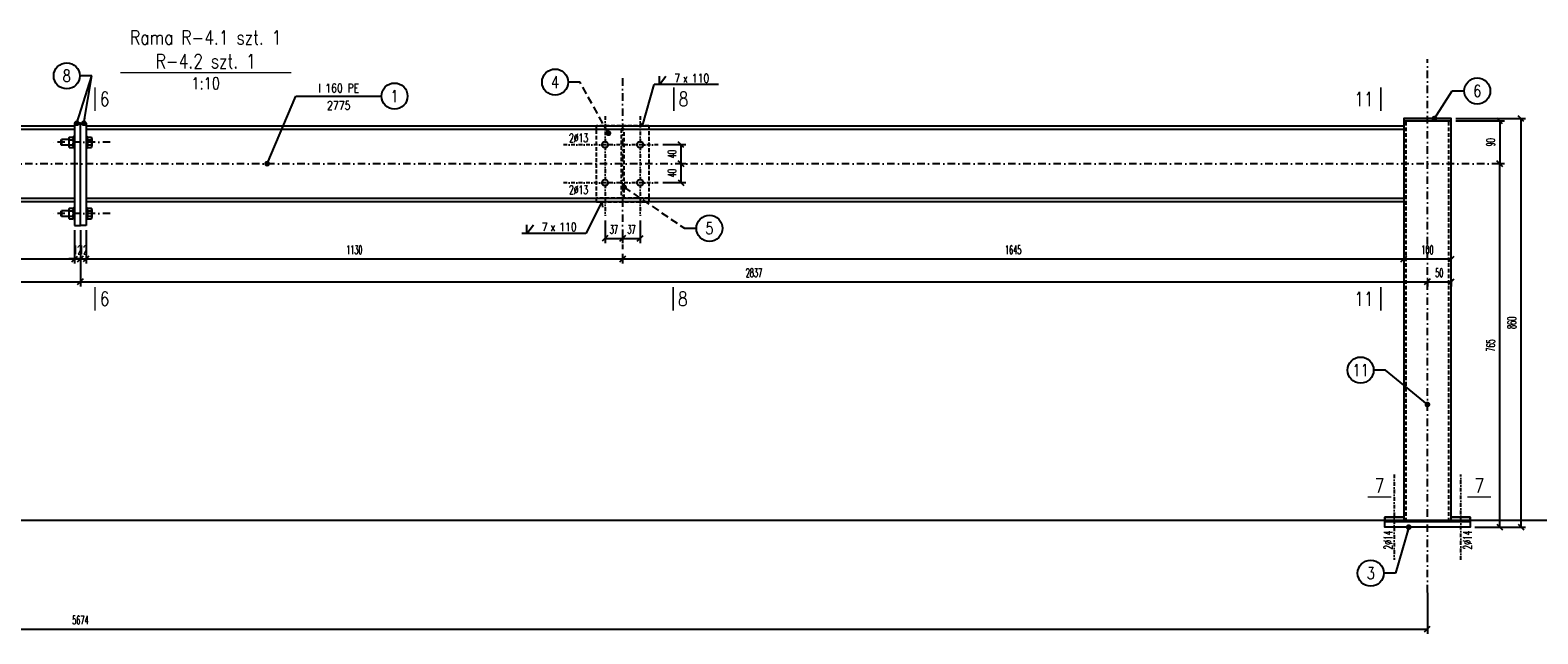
# Model space of a CAD drawing. Header units: millimetres. Extents: x -228255 to 14536, y -140109 to 119945.
# Tile 23 of 123: x -190839 to -187664, y 51293 to 52564. Entities that reach past the tile are written whole.
import ezdxf
from ezdxf.enums import TextEntityAlignment as Align

# ---------------------------------------------------------------- set-up
doc = ezdxf.new("R2010")
doc.units = ezdxf.units.MM
doc.header["$LTSCALE"] = 2.5
for name, pattern in [('DASHDOT', [25.4, 12.7, -6.35, 0, -6.35]), ('DASHDOT2', [12.7, 6.35, -3.175, 0, -3.175]), ('DASHED', [19.05, 12.7, -6.35]), ('DASHED2', [9.525, 6.35, -3.175])]:
    doc.linetypes.add(name, pattern=pattern)
for name, color, linetype in [('Gruba', 6, 'Continuous'), ('Laczniki', 30, 'Continuous'), ('Opisy_stal', 7, 'Continuous'), ('Osie', 134, 'DASHDOT'), ('Osie_laczniki', 157, 'DASHDOT2'), ('stal', 4, 'Continuous'), ('Stal_nw', 181, 'DASHED2'), ('Tekst', 31, 'Continuous'), ('Wymiary', 86, 'Continuous')]:
    doc.layers.add(name, color=color, linetype=linetype)
doc.styles.get("Standard").update_dxf_attribs({"font": 'romans.shx', "width": 0.65})
doc.styles.add('style1', font='romand.shx', dxfattribs={"width": 0.8})
doc.styles.add('style3', font='romans.shx', dxfattribs={"width": 0.5})
doc.dimstyles.new('Skala_10', dxfattribs={"dimtxt": 18, "dimasz": 12, "dimexe": 10, "dimexo": 10, "dimgap": 10, "dimtad": 1, "dimdec": 0, "dimdsep": 46, "dimtxsty": 'style3', "dimblk": 'OBLIQUE', "dimcen": 0, "dimdle": 1, "dimclrd": 256, "dimclre": 256, "dimclrt": 31, "dimadec": 1, "dimazin": 0, "dimtfac": 1, "dimtdec": 0, "dimtix": 1, "dimtmove": 2, "dimatfit": 0, "dimldrblk": 'DOT', "dimfxl": 1, "dimtolj": 1, "dimtzin": 0, "dimlwd": -1, "dimlwe": -1, "dimarcsym": 0})
doc.dimstyles.new('Skala_10$7', dxfattribs={"dimscale": 0, "dimtxt": 18, "dimasz": 12, "dimexe": 10, "dimexo": 15, "dimgap": 5, "dimtad": 1, "dimdec": 0, "dimrnd": 0.5, "dimzin": 9, "dimdsep": 46, "dimtxsty": 'Standard', "dimblk1": 'OBLIQUE', "dimblk2": 'OBLIQUE', "dimsah": 1, "dimcen": 10, "dimdle": 10, "dimclrt": 31, "dimadec": 0, "dimazin": 0, "dimtfac": 1, "dimtdec": 0, "dimtmove": 2, "dimatfit": 3, "dimldrblk": 'DOT', "dimfxl": 1, "dimtolj": 1, "dimtzin": 9, "dimarcsym": 0})

# ---------------------------------------------------------------- blocks, each defined once
blk = doc.blocks.new('nakretkaM12')
at = {"ltscale": 0.2}
for p, q in [((-10, 8.2), (-10, 5.5)), ((-10, 5.5), (-10, -5.5)), ((-9, 11), (-1, 11)), ((-9, 5.5), (-1, 5.5)), ((0, 8.2), (0, 5.5)), ((0, 5.5), (0, -5.5)), ((-10, -5.5), (-10, -8.2)), ((-9, -5.5), (-1, -5.5)), ((-9, -11), (-1, -11)), ((0, -5.5), (0, -8.2))]:
    blk.add_line(p, q, dxfattribs=at)
for centre, radius, start, end in [((-5.7, 8.2), 4.26, 139.932, 220.068), ((5.5, 0), 15.5, 159.3345, 200.6655), ((-4.3, 8.2), 4.26, 319.932, 40.068), ((-15.5, 0), 15.5, 339.3345, 20.6655), ((-5.7, -8.2), 4.26, 139.932, 220.068), ((-4.3, -8.2), 4.26, 319.932, 40.068)]:
    blk.add_arc(centre, radius, start, end, dxfattribs=at)
blk = doc.blocks.new('_Oblique')
at = {"color": 0, "linetype": 'ByBlock', "lineweight": -2}
blk.add_line((-0.5, -0.5), (0.5, 0.5), dxfattribs=at)
blk = doc.blocks.new('*D1325')
at = {"layer": 'Defpoints', "color": 0, "ltscale": 0.5, "transparency": 16777216}
for p in [(-193570.6, 51388.9), (-187896.6, 51388.9), (-187896.6, 51302.8)]:
    blk.add_point(p, dxfattribs=at)
at = {"layer": 'Wymiary', "ltscale": 0.5, "transparency": 16777216}
for p, q in [((-193570.6, 51378.9), (-193570.6, 51292.8)), ((-187896.6, 51378.9), (-187896.6, 51292.8)), ((-193571.6, 51302.8), (-187895.6, 51302.8))]:
    blk.add_line(p, q, dxfattribs=at)
at = {"layer": 'Wymiary', "ltscale": 0.5, "transparency": 16777216, "xscale": 12, "yscale": 12, "zscale": 12, "rotation": 180}
blk.add_blockref('_Oblique', (-193570.6, 51302.8), dxfattribs=at)
at = {"layer": 'Wymiary', "ltscale": 0.5, "transparency": 16777216, "xscale": 12, "yscale": 12, "zscale": 12}
blk.add_blockref('_Oblique', (-187896.6, 51302.8), dxfattribs=at)
at = {"layer": 'Wymiary', "color": 31, "ltscale": 0.5, "transparency": 16777216, "insert": (-190733.6, 51321.8), "char_height": 18, "attachment_point": 5, "style": 'style3'}
blk.add_mtext('\\A1;5674', dxfattribs=at)
blk = doc.blocks.new('_Dot')
at = {"color": 0, "linetype": 'ByBlock', "lineweight": -2}
blk.add_line((-0.5, 0), (-1, 0), dxfattribs=at)
at = {"color": 0, "linetype": 'ByBlock', "const_width": 0.5}
blk.add_lwpolyline([(-0.25, 0, 1), (0.25, 0, 1)], format="xyb", close=True, dxfattribs=at)
blk = doc.blocks.new('*D1326')
at = {"layer": 'Defpoints', "color": 0, "ltscale": 0.5, "transparency": 16777216}
for p in [(-187846.6, 52377.6), (-187806.6, 51517.4), (-187699.9, 51517.4)]:
    blk.add_point(p, dxfattribs=at)
at = {"layer": 'Wymiary', "ltscale": 0.5, "transparency": 16777216}
for p, q in [((-187836.6, 52377.6), (-187689.9, 52377.6)), ((-187699.9, 52378.6), (-187699.9, 51516.4)), ((-187796.6, 51517.4), (-187689.9, 51517.4))]:
    blk.add_line(p, q, dxfattribs=at)
at = {"layer": 'Wymiary', "ltscale": 0.5, "transparency": 16777216, "xscale": 12, "yscale": 12, "zscale": 12}
for p, rotation in [((-187699.9, 52377.6), 90), ((-187699.9, 51517.4), 270)]:
    blk.add_blockref('_Oblique', p, dxfattribs=dict(at, rotation=rotation))
at = {"layer": 'Wymiary', "color": 31, "ltscale": 0.5, "transparency": 16777216, "insert": (-187718.9, 51947.5), "char_height": 18, "attachment_point": 5, "rotation": 90, "style": 'style3'}
blk.add_mtext('\\A1;860', dxfattribs=at)
blk = doc.blocks.new('*D1328')
at = {"layer": 'Defpoints', "color": 0, "ltscale": 0.5, "transparency": 16777216}
for p in [(-190721.6, 52152.6), (-189591.6, 52102.6), (-189591.6, 52082.1)]:
    blk.add_point(p, dxfattribs=at)
at = {"layer": 'Wymiary', "ltscale": 0.5, "transparency": 16777216}
for p, q in [((-190721.6, 52142.6), (-190721.6, 52072.1)), ((-190722.6, 52082.1), (-189590.6, 52082.1)), ((-189591.6, 52092.6), (-189591.6, 52072.1))]:
    blk.add_line(p, q, dxfattribs=at)
at = {"layer": 'Wymiary', "ltscale": 0.5, "transparency": 16777216, "xscale": 12, "yscale": 12, "zscale": 12, "rotation": 180}
blk.add_blockref('_Oblique', (-190721.6, 52082.1), dxfattribs=at)
at = {"layer": 'Wymiary', "ltscale": 0.5, "transparency": 16777216, "xscale": 12, "yscale": 12, "zscale": 12}
blk.add_blockref('_Oblique', (-189591.6, 52082.1), dxfattribs=at)
at = {"layer": 'Wymiary', "color": 31, "ltscale": 0.5, "transparency": 16777216, "insert": (-190156.6, 52101.1), "char_height": 18, "attachment_point": 5, "style": 'style3'}
blk.add_mtext('\\A1;1130', dxfattribs=at)
blk = doc.blocks.new('*D1329')
at = {"layer": 'Defpoints', "color": 0, "ltscale": 0.5, "transparency": 16777216}
for p in [(-189591.6, 52102.6), (-187946.6, 52102.6), (-187946.6, 52082.1)]:
    blk.add_point(p, dxfattribs=at)
at = {"layer": 'Wymiary', "ltscale": 0.5, "transparency": 16777216}
for p, q in [((-189592.6, 52082.1), (-187945.6, 52082.1)), ((-189591.6, 52092.6), (-189591.6, 52072.1)), ((-187946.6, 52092.6), (-187946.6, 52072.1))]:
    blk.add_line(p, q, dxfattribs=at)
at = {"layer": 'Wymiary', "ltscale": 0.5, "transparency": 16777216, "xscale": 12, "yscale": 12, "zscale": 12, "rotation": 180}
blk.add_blockref('_Oblique', (-189591.6, 52082.1), dxfattribs=at)
at = {"layer": 'Wymiary', "ltscale": 0.5, "transparency": 16777216, "xscale": 12, "yscale": 12, "zscale": 12}
blk.add_blockref('_Oblique', (-187946.6, 52082.1), dxfattribs=at)
at = {"layer": 'Wymiary', "color": 31, "ltscale": 0.5, "transparency": 16777216, "insert": (-188769.1, 52101.1), "char_height": 18, "attachment_point": 5, "style": 'style3'}
blk.add_mtext('\\A1;1645', dxfattribs=at)
blk = doc.blocks.new('*D1331')
at = {"layer": 'Defpoints', "color": 0, "ltscale": 0.5, "transparency": 16777216}
for p in [(-187946.6, 52082.1), (-187846.6, 52082.1), (-187846.6, 52082.1)]:
    blk.add_point(p, dxfattribs=at)
at = {"layer": 'Wymiary', "ltscale": 0.5, "transparency": 16777216}
blk.add_line((-187947.6, 52082.1), (-187845.6, 52082.1), dxfattribs=at)
at = {"layer": 'Wymiary', "ltscale": 0.5, "transparency": 16777216, "xscale": 12, "yscale": 12, "zscale": 12, "rotation": 180}
blk.add_blockref('_Oblique', (-187946.6, 52082.1), dxfattribs=at)
at = {"layer": 'Wymiary', "ltscale": 0.5, "transparency": 16777216, "xscale": 12, "yscale": 12, "zscale": 12}
blk.add_blockref('_Oblique', (-187846.6, 52082.1), dxfattribs=at)
at = {"layer": 'Wymiary', "color": 31, "ltscale": 0.5, "transparency": 16777216, "insert": (-187896.6, 52101.1), "char_height": 18, "attachment_point": 5, "style": 'style3'}
blk.add_mtext('\\A1;100', dxfattribs=at)
blk = doc.blocks.new('*D1334')
at = {"layer": 'Defpoints', "color": 0, "ltscale": 0.5, "transparency": 16777216}
for p in [(-189628.6, 52172.6), (-189591.6, 52141.4), (-189591.6, 52125.2)]:
    blk.add_point(p, dxfattribs=at)
at = {"layer": 'Wymiary', "ltscale": 0.5, "transparency": 16777216}
for p, q in [((-189628.6, 52162.6), (-189628.6, 52115.2)), ((-189629.6, 52125.2), (-189590.6, 52125.2)), ((-189591.6, 52131.4), (-189591.6, 52115.2))]:
    blk.add_line(p, q, dxfattribs=at)
at = {"layer": 'Wymiary', "ltscale": 0.5, "transparency": 16777216, "xscale": 12, "yscale": 12, "zscale": 12, "rotation": 180}
blk.add_blockref('_Oblique', (-189628.6, 52125.2), dxfattribs=at)
at = {"layer": 'Wymiary', "ltscale": 0.5, "transparency": 16777216, "xscale": 12, "yscale": 12, "zscale": 12}
blk.add_blockref('_Oblique', (-189591.6, 52125.2), dxfattribs=at)
at = {"layer": 'Wymiary', "color": 31, "ltscale": 0.5, "transparency": 16777216, "insert": (-189610.1, 52144.2), "char_height": 18, "attachment_point": 5, "style": 'style3'}
blk.add_mtext('\\A1;37', dxfattribs=at)
blk = doc.blocks.new('*D1335')
at = {"layer": 'Defpoints', "color": 0, "ltscale": 0.5, "transparency": 16777216}
for p in [(-189554.6, 52172.6), (-189591.6, 52141.4), (-189554.6, 52125.2)]:
    blk.add_point(p, dxfattribs=at)
at = {"layer": 'Wymiary', "ltscale": 0.5, "transparency": 16777216}
for p, q in [((-189554.6, 52162.6), (-189554.6, 52115.2)), ((-189592.6, 52125.2), (-189553.6, 52125.2)), ((-189591.6, 52131.4), (-189591.6, 52115.2))]:
    blk.add_line(p, q, dxfattribs=at)
at = {"layer": 'Wymiary', "ltscale": 0.5, "transparency": 16777216, "xscale": 12, "yscale": 12, "zscale": 12, "rotation": 180}
blk.add_blockref('_Oblique', (-189591.6, 52125.2), dxfattribs=at)
at = {"layer": 'Wymiary', "ltscale": 0.5, "transparency": 16777216, "xscale": 12, "yscale": 12, "zscale": 12}
blk.add_blockref('_Oblique', (-189554.6, 52125.2), dxfattribs=at)
at = {"layer": 'Wymiary', "color": 31, "ltscale": 0.5, "transparency": 16777216, "insert": (-189573.1, 52144.2), "char_height": 18, "attachment_point": 5, "style": 'style3'}
blk.add_mtext('\\A1;37', dxfattribs=at)
blk = doc.blocks.new('*D1338')
at = {"layer": 'Defpoints', "color": 0, "ltscale": 0.5, "transparency": 16777216}
for p in [(-189475.3, 52282.6), (-189468.6, 52282.6), (-189516.6, 52242.6)]:
    blk.add_point(p, dxfattribs=at)
at = {"layer": 'Wymiary', "ltscale": 0.5, "transparency": 16777216}
for p, q in [((-189468.6, 52241.6), (-189468.6, 52283.6)), ((-189465.3, 52282.6), (-189458.6, 52282.6)), ((-189506.6, 52242.6), (-189458.6, 52242.6))]:
    blk.add_line(p, q, dxfattribs=at)
at = {"layer": 'Wymiary', "ltscale": 0.5, "transparency": 16777216, "xscale": 12, "yscale": 12, "zscale": 12}
for p, rotation in [((-189468.6, 52282.6), 90), ((-189468.6, 52242.6), 270)]:
    blk.add_blockref('_Oblique', p, dxfattribs=dict(at, rotation=rotation))
at = {"layer": 'Wymiary', "color": 31, "ltscale": 0.5, "transparency": 16777216, "insert": (-189487.6, 52262.6), "char_height": 18, "attachment_point": 5, "rotation": 90, "style": 'style3'}
blk.add_mtext('\\A1;40', dxfattribs=at)
blk = doc.blocks.new('*D1339')
at = {"layer": 'Defpoints', "color": 0, "ltscale": 0.5, "transparency": 16777216}
for p in [(-189516.6, 52322.6), (-189468.6, 52322.6), (-189475.3, 52282.6)]:
    blk.add_point(p, dxfattribs=at)
at = {"layer": 'Wymiary', "ltscale": 0.5, "transparency": 16777216}
for p, q in [((-189506.6, 52322.6), (-189458.6, 52322.6)), ((-189468.6, 52281.6), (-189468.6, 52323.6)), ((-189465.3, 52282.6), (-189458.6, 52282.6))]:
    blk.add_line(p, q, dxfattribs=at)
at = {"layer": 'Wymiary', "ltscale": 0.5, "transparency": 16777216, "xscale": 12, "yscale": 12, "zscale": 12}
for p, rotation in [((-189468.6, 52322.6), 90), ((-189468.6, 52282.6), 270)]:
    blk.add_blockref('_Oblique', p, dxfattribs=dict(at, rotation=rotation))
at = {"layer": 'Wymiary', "color": 31, "ltscale": 0.5, "transparency": 16777216, "insert": (-189487.6, 52302.6), "char_height": 18, "attachment_point": 5, "rotation": 90, "style": 'style3'}
blk.add_mtext('\\A1;40', dxfattribs=at)
blk = doc.blocks.new('pol_V_lewa')
at = {"color": 7}
for p, q in [((0, 0), (-135, 0)), ((-124, 0), (-110.5, 18)), ((-124, 0), (-124, 18))]:
    blk.add_line(p, q, dxfattribs=at)
at = {"color": 31, "width": 0.8}
blk.add_text('x', height=18, dxfattribs=at).set_placement((-74.9, 4.5))
blk.add_attdef('22', text='', height=18, dxfattribs=at).set_placement((-80.5, 4.5), align=Align.RIGHT)
blk.add_attdef('9999', (-56.2, 4.5), '', height=18, dxfattribs=at)
blk = doc.blocks.new('pol_V_prawa')
at = {"color": 7}
for p, q in [((135, 0), (0, 0)), ((11, 0), (24.5, 18)), ((11, 0), (11, 18))]:
    blk.add_line(p, q, dxfattribs=at)
at = {"color": 31, "width": 0.8}
blk.add_text('x', height=18, dxfattribs=at).set_placement((60.1, 4.5))
blk.add_attdef('22', text='', height=18, dxfattribs=at).set_placement((54.5, 4.5), align=Align.RIGHT)
blk.add_attdef('9999', (78.8, 4.5), '', height=18, dxfattribs=at)
blk = doc.blocks.new('Elem_prawy')
at = {"color": 7}
blk.add_line((0, 0), (25, 0), dxfattribs=at)
blk.add_circle((52.5, 0), 27.5, dxfattribs=at)
at = {"color": 31, "width": 0.8}
blk.add_attdef('22', text='', height=25, dxfattribs=at).set_placement((52.5, 0), align=Align.MIDDLE)
blk = doc.blocks.new('Op_el_prawy')
at = {"color": 7}
blk.add_line((0, 0), (180, 0), dxfattribs=at)
blk.add_circle((207.5, 0), 27.5, dxfattribs=at)
at = {"color": 31, "width": 0.8}
for tag, p in [('ZK_120X120X5', (90, 7.803)), ('1000', (90, -28.62))]:
    blk.add_attdef(tag, text='', height=18, dxfattribs=at).set_placement(p, align=Align.CENTER)
blk.add_attdef('22', text='', height=25, dxfattribs=at).set_placement((207.5, 0), align=Align.MIDDLE)
blk = doc.blocks.new('*D1391')
at = {"layer": 'Defpoints', "color": 0, "ltscale": 0.5, "transparency": 16777216}
for p in [(-190745.6, 52152.6), (-190733.6, 52152.6), (-190733.6, 52082.1)]:
    blk.add_point(p, dxfattribs=at)
at = {"layer": 'Wymiary', "ltscale": 0.5, "transparency": 16777216}
for p, q in [((-190745.6, 52142.6), (-190745.6, 52072.1)), ((-190733.6, 52142.6), (-190733.6, 52072.1)), ((-190745.6, 52082.1), (-190757.6, 52082.1)), ((-190745.6, 52082.1), (-190733.6, 52082.1)), ((-190733.6, 52082.1), (-190721.6, 52082.1))]:
    blk.add_line(p, q, dxfattribs=at)
at = {"layer": 'Wymiary', "ltscale": 0.5, "transparency": 16777216, "xscale": 12, "yscale": 12, "zscale": 12}
blk.add_blockref('_Oblique', (-190745.6, 52082.1), dxfattribs=at)
at = {"layer": 'Wymiary', "ltscale": 0.5, "transparency": 16777216, "xscale": 12, "yscale": 12, "zscale": 12, "rotation": 180}
blk.add_blockref('_Oblique', (-190733.6, 52082.1), dxfattribs=at)
at = {"layer": 'Wymiary', "color": 31, "ltscale": 0.5, "transparency": 16777216, "insert": (-190739.6, 52101.1), "char_height": 18, "attachment_point": 5, "style": 'style3'}
blk.add_mtext('\\A1;12', dxfattribs=at)
blk = doc.blocks.new('*D1392')
at = {"layer": 'Defpoints', "color": 0, "ltscale": 0.5, "transparency": 16777216}
for p in [(-190733.6, 52152.6), (-190721.6, 52152.6), (-190721.6, 52082.1)]:
    blk.add_point(p, dxfattribs=at)
at = {"layer": 'Wymiary', "ltscale": 0.5, "transparency": 16777216}
for p, q in [((-190733.6, 52142.6), (-190733.6, 52072.1)), ((-190721.6, 52142.6), (-190721.6, 52072.1)), ((-190733.6, 52082.1), (-190745.6, 52082.1)), ((-190733.6, 52082.1), (-190721.6, 52082.1)), ((-190721.6, 52082.1), (-190709.6, 52082.1))]:
    blk.add_line(p, q, dxfattribs=at)
at = {"layer": 'Wymiary', "ltscale": 0.5, "transparency": 16777216, "xscale": 12, "yscale": 12, "zscale": 12}
blk.add_blockref('_Oblique', (-190733.6, 52082.1), dxfattribs=at)
at = {"layer": 'Wymiary', "ltscale": 0.5, "transparency": 16777216, "xscale": 12, "yscale": 12, "zscale": 12, "rotation": 180}
blk.add_blockref('_Oblique', (-190721.6, 52082.1), dxfattribs=at)
at = {"layer": 'Wymiary', "color": 31, "ltscale": 0.5, "transparency": 16777216, "insert": (-190727.6, 52101.1), "char_height": 18, "attachment_point": 5, "style": 'style3'}
blk.add_mtext('\\A1;12', dxfattribs=at)
blk = doc.blocks.new('*D1394')
at = {"layer": 'Defpoints', "color": 0, "ltscale": 0.5, "transparency": 16777216}
for p in [(-190733.6, 52152.6), (-193570.6, 52054.2), (-190733.6, 52033.9)]:
    blk.add_point(p, dxfattribs=at)
at = {"layer": 'Wymiary', "ltscale": 0.5, "transparency": 16777216}
for p, q in [((-190733.6, 52142.6), (-190733.6, 52023.9)), ((-193570.6, 52044.2), (-193570.6, 52023.9)), ((-193571.6, 52033.9), (-190732.6, 52033.9))]:
    blk.add_line(p, q, dxfattribs=at)
at = {"layer": 'Wymiary', "ltscale": 0.5, "transparency": 16777216, "xscale": 12, "yscale": 12, "zscale": 12, "rotation": 180}
blk.add_blockref('_Oblique', (-193570.6, 52033.9), dxfattribs=at)
at = {"layer": 'Wymiary', "ltscale": 0.5, "transparency": 16777216, "xscale": 12, "yscale": 12, "zscale": 12}
blk.add_blockref('_Oblique', (-190733.6, 52033.9), dxfattribs=at)
at = {"layer": 'Wymiary', "color": 31, "ltscale": 0.5, "transparency": 16777216, "insert": (-192152.1, 52052.9), "char_height": 18, "attachment_point": 5, "style": 'style3'}
blk.add_mtext('\\A1;2837', dxfattribs=at)
blk = doc.blocks.new('*D1395')
at = {"layer": 'Defpoints', "color": 0, "ltscale": 0.5, "transparency": 16777216}
for p in [(-190733.6, 52152.6), (-187896.6, 52049.3), (-187896.6, 52033.9)]:
    blk.add_point(p, dxfattribs=at)
at = {"layer": 'Wymiary', "ltscale": 0.5, "transparency": 16777216}
for p, q in [((-190733.6, 52142.6), (-190733.6, 52023.9)), ((-190734.6, 52033.9), (-187895.6, 52033.9)), ((-187896.6, 52039.3), (-187896.6, 52023.9))]:
    blk.add_line(p, q, dxfattribs=at)
at = {"layer": 'Wymiary', "ltscale": 0.5, "transparency": 16777216, "xscale": 12, "yscale": 12, "zscale": 12, "rotation": 180}
blk.add_blockref('_Oblique', (-190733.6, 52033.9), dxfattribs=at)
at = {"layer": 'Wymiary', "ltscale": 0.5, "transparency": 16777216, "xscale": 12, "yscale": 12, "zscale": 12}
blk.add_blockref('_Oblique', (-187896.6, 52033.9), dxfattribs=at)
at = {"layer": 'Wymiary', "color": 31, "ltscale": 0.5, "transparency": 16777216, "insert": (-189315.1, 52052.9), "char_height": 18, "attachment_point": 5, "style": 'style3'}
blk.add_mtext('\\A1;2837', dxfattribs=at)
blk = doc.blocks.new('*D1396')
at = {"layer": 'Defpoints', "color": 0, "ltscale": 0.5, "transparency": 16777216}
for p in [(-187896.6, 52049.3), (-187846.6, 52049.3), (-187846.6, 52033.9)]:
    blk.add_point(p, dxfattribs=at)
at = {"layer": 'Wymiary', "ltscale": 0.5, "transparency": 16777216}
for p, q in [((-187897.6, 52033.9), (-187845.6, 52033.9)), ((-187896.6, 52039.3), (-187896.6, 52023.9)), ((-187846.6, 52039.3), (-187846.6, 52023.9))]:
    blk.add_line(p, q, dxfattribs=at)
at = {"layer": 'Wymiary', "ltscale": 0.5, "transparency": 16777216, "xscale": 12, "yscale": 12, "zscale": 12, "rotation": 180}
blk.add_blockref('_Oblique', (-187896.6, 52033.9), dxfattribs=at)
at = {"layer": 'Wymiary', "ltscale": 0.5, "transparency": 16777216, "xscale": 12, "yscale": 12, "zscale": 12}
blk.add_blockref('_Oblique', (-187846.6, 52033.9), dxfattribs=at)
at = {"layer": 'Wymiary', "color": 31, "ltscale": 0.5, "transparency": 16777216, "insert": (-187871.6, 52052.9), "char_height": 18, "attachment_point": 5, "style": 'style3'}
blk.add_mtext('\\A1;50', dxfattribs=at)
blk = doc.blocks.new('*D1397')
at = {"layer": 'Defpoints', "color": 0, "ltscale": 0.5, "transparency": 16777216}
for p in [(-190745.6, 52152.6), (-191105.6, 52113.4), (-190745.6, 52082.1)]:
    blk.add_point(p, dxfattribs=at)
at = {"layer": 'Wymiary', "ltscale": 0.5, "transparency": 16777216}
for p, q in [((-190745.6, 52142.6), (-190745.6, 52072.1)), ((-191106.6, 52082.1), (-190744.6, 52082.1)), ((-191105.6, 52103.4), (-191105.6, 52072.1))]:
    blk.add_line(p, q, dxfattribs=at)
at = {"layer": 'Wymiary', "ltscale": 0.5, "transparency": 16777216, "xscale": 12, "yscale": 12, "zscale": 12, "rotation": 180}
blk.add_blockref('_Oblique', (-191105.6, 52082.1), dxfattribs=at)
at = {"layer": 'Wymiary', "ltscale": 0.5, "transparency": 16777216, "xscale": 12, "yscale": 12, "zscale": 12}
blk.add_blockref('_Oblique', (-190745.6, 52082.1), dxfattribs=at)
at = {"layer": 'Wymiary', "color": 31, "ltscale": 0.5, "transparency": 16777216, "insert": (-190925.6, 52101.1), "char_height": 18, "attachment_point": 5, "style": 'style3'}
blk.add_mtext('\\A1;360', dxfattribs=at)
blk = doc.blocks.new('*D1402')
at = {"layer": 'Defpoints', "color": 0, "ltscale": 0.5, "transparency": 16777216}
for p in [(-187757.8, 52282.6), (-187744.5, 52282.6), (-187806.6, 51517.4)]:
    blk.add_point(p, dxfattribs=at)
at = {"layer": 'Wymiary', "ltscale": 0.5, "transparency": 16777216}
for p, q in [((-187747.8, 52282.6), (-187734.5, 52282.6)), ((-187744.5, 51516.4), (-187744.5, 52283.6)), ((-187796.6, 51517.4), (-187734.5, 51517.4))]:
    blk.add_line(p, q, dxfattribs=at)
at = {"layer": 'Wymiary', "ltscale": 0.5, "transparency": 16777216, "xscale": 12, "yscale": 12, "zscale": 12}
for p, rotation in [((-187744.5, 52282.6), 90), ((-187744.5, 51517.4), 270)]:
    blk.add_blockref('_Oblique', p, dxfattribs=dict(at, rotation=rotation))
at = {"layer": 'Wymiary', "color": 31, "ltscale": 0.5, "transparency": 16777216, "insert": (-187763.5, 51900), "char_height": 18, "attachment_point": 5, "rotation": 90, "style": 'style3'}
blk.add_mtext('\\A1;765', dxfattribs=at)
blk = doc.blocks.new('*D1404')
at = {"layer": 'Defpoints', "color": 0, "ltscale": 0.5, "transparency": 16777216}
for p in [(-187846.6, 52372.6), (-187767, 52282.6), (-187744.5, 52282.6)]:
    blk.add_point(p, dxfattribs=at)
at = {"layer": 'Wymiary', "ltscale": 0.5, "transparency": 16777216}
for p, q in [((-187836.6, 52372.6), (-187734.5, 52372.6)), ((-187744.5, 52373.6), (-187744.5, 52281.6)), ((-187757, 52282.6), (-187734.5, 52282.6))]:
    blk.add_line(p, q, dxfattribs=at)
at = {"layer": 'Wymiary', "ltscale": 0.5, "transparency": 16777216, "xscale": 12, "yscale": 12, "zscale": 12}
for p, rotation in [((-187744.5, 52372.6), 90), ((-187744.5, 52282.6), 270)]:
    blk.add_blockref('_Oblique', p, dxfattribs=dict(at, rotation=rotation))
at = {"layer": 'Wymiary', "color": 31, "ltscale": 0.5, "transparency": 16777216, "insert": (-187763.5, 52327.6), "char_height": 18, "attachment_point": 5, "rotation": 90, "style": 'style3'}
blk.add_mtext('\\A1;90', dxfattribs=at)
blk = doc.blocks.new('Elem_lewy')
at = {"color": 7}
blk.add_line((0, 0), (-25, 0), dxfattribs=at)
blk.add_circle((-52.5, 0), 27.5, dxfattribs=at)
at = {"color": 31, "width": 0.8}
blk.add_attdef('22', text='', height=25, dxfattribs=at).set_placement((-52.5, 0), align=Align.MIDDLE)

msp = doc.modelspace()

# ---------------------------------------------------------------- linework, layer by layer
at = {"layer": 'Gruba', "const_width": 3}
for points in [[(-190649.59, 52474.27), (-190289.59, 52474.27)], [(-190702.7, 52443.5), (-190702.7, 52393.5)], [(-189483.68, 52443.5), (-189483.68, 52393.5)], [(-187994.83, 52443.5), (-187994.83, 52393.5)], [(-190702.7, 52023.12), (-190702.7, 51973.12)], [(-189485.18, 52023.12), (-189485.18, 51973.12)], [(-187994.83, 52023.12), (-187994.83, 51973.12)], [(-188022.46, 51580.79), (-187972.46, 51580.79)], [(-187812.47, 51580.79), (-187762.47, 51580.79)]]:
    msp.add_lwpolyline(points, dxfattribs=at)
at = {"layer": 'Laczniki', "ltscale": 0.5}
for p, q in [((-190774.11, 52332.57), (-190773.11, 52333.57)), ((-190774.11, 52322.57), (-190774.11, 52332.57)), ((-190758.11, 52333.57), (-190773.11, 52333.57)), ((-190773.11, 52333.57), (-190773.11, 52321.57)), ((-190774.11, 52322.57), (-190773.11, 52321.57)), ((-190758.11, 52321.57), (-190773.11, 52321.57)), ((-190774.11, 52182.57), (-190773.11, 52183.57)), ((-190774.11, 52172.57), (-190774.11, 52182.57)), ((-190774.11, 52172.57), (-190773.11, 52171.57)), ((-190758.11, 52183.57), (-190773.11, 52183.57)), ((-190773.11, 52183.57), (-190773.11, 52171.57)), ((-190758.11, 52171.57), (-190773.11, 52171.57))]:
    msp.add_line(p, q, dxfattribs=at)
for points in [[(-190748.11, 52315.57), (-190745.61, 52315.57), (-190745.61, 52339.57), (-190748.11, 52339.57)], [(-190721.61, 52315.57), (-190719.11, 52315.57), (-190719.11, 52339.57), (-190721.61, 52339.57)], [(-190748.11, 52165.57), (-190745.61, 52165.57), (-190745.61, 52189.57), (-190748.11, 52189.57)], [(-190721.61, 52165.57), (-190719.11, 52165.57), (-190719.11, 52189.57), (-190721.61, 52189.57)]]:
    msp.add_lwpolyline(points, close=True, dxfattribs=at)
at = {"layer": 'Opisy_stal', "ltscale": 0.5}
for p, q in [((-189549.73, 52362.57), (-189524.83, 52448.92)), ((-189554.4, 52368.95), (-189549.73, 52362.57)), ((-189635.2, 52202.57), (-189669.05, 52135.88)), ((-189635.2, 52202.57), (-189633.64, 52191.12))]:
    msp.add_line(p, q, dxfattribs=at)
at = {"layer": 'Osie', "ltscale": 0.5}
for p, q in [((-187896.61, 51379.94), (-187896.61, 52502.57)), ((-189591.61, 52462.57), (-189591.61, 52102.57)), ((-190670.61, 52327.57), (-190795.61, 52327.57)), ((-187744.81, 52282.57), (-193770.61, 52282.57)), ((-190670.61, 52177.57), (-190795.61, 52177.57))]:
    msp.add_line(p, q, dxfattribs=at)
at = {"layer": 'Osie_laczniki', "ltscale": 0.5}
for p, q in [((-189628.61, 52382.57), (-189628.61, 52172.57)), ((-189554.61, 52382.57), (-189554.61, 52172.57)), ((-189516.61, 52322.57), (-189716.61, 52322.57)), ((-189516.61, 52242.57), (-189716.61, 52242.57)), ((-187966.61, 51628.38), (-187966.61, 51448.38)), ((-187826.61, 51448.38), (-187826.61, 51628.38))]:
    msp.add_line(p, q, dxfattribs=at)
at = {"layer": 'stal', "ltscale": 0.5}
for p, q in [((-193520.61, 52355.17), (-190745.61, 52355.17)), ((-190721.61, 52355.17), (-187946.61, 52355.17)), ((-193520.61, 52209.97), (-190745.61, 52209.97)), ((-190721.61, 52209.97), (-187946.61, 52209.97))]:
    msp.add_line(p, q, dxfattribs=at)
for points in [[(-190745.61, 52202.57), (-193520.61, 52202.57), (-193520.61, 52362.57), (-190745.61, 52362.57)], [(-190721.61, 52362.57), (-187946.61, 52362.57), (-187946.61, 52202.57), (-190721.61, 52202.57)], [(-187846.61, 51529.39), (-187846.61, 52372.57), (-187946.61, 52372.57), (-187946.61, 51529.39)], [(-187946.61, 51538.38), (-187986.61, 51538.38), (-187986.61, 51529.39), (-187806.61, 51529.39), (-187806.61, 51538.38), (-187846.61, 51538.38)], [(-187846.61, 51538.38), (-187806.61, 51538.38), (-187806.61, 51517.41), (-187986.61, 51517.41), (-187986.61, 51538.38), (-187946.61, 51538.38)]]:
    msp.add_lwpolyline(points, dxfattribs=at)
for points in [[(-190745.61, 52152.57), (-190733.61, 52152.57), (-190733.61, 52367.57), (-190745.61, 52367.57)], [(-190721.61, 52152.57), (-190733.61, 52152.57), (-190733.61, 52367.57), (-190721.61, 52367.57)], [(-187946.61, 52372.57), (-187846.61, 52372.57), (-187846.61, 52377.57), (-187946.61, 52377.57)]]:
    msp.add_lwpolyline(points, close=True, dxfattribs=at)
at = {"layer": 'stal'}
for centre in [(-189628.61, 52322.57), (-189554.61, 52322.57), (-189628.61, 52242.57), (-189554.61, 52242.57)]:
    msp.add_circle(centre, 6.5, dxfattribs=at)
at = {"layer": 'Stal_nw', "ltscale": 0.5}
for p, q in [((-189536.61, 52362.57), (-189646.61, 52362.57)), ((-187941.61, 51529.39), (-187941.61, 52372.57)), ((-187851.61, 51529.39), (-187851.61, 52372.57)), ((-189646.61, 52355.17), (-189536.61, 52355.17)), ((-189536.61, 52209.97), (-189646.61, 52209.97)), ((-189646.61, 52202.57), (-189536.61, 52202.57))]:
    msp.add_line(p, q, dxfattribs=at)
for points in [[(-189646.61, 52362.57), (-189536.61, 52362.57), (-189536.61, 52202.57), (-189646.61, 52202.57)], [(-189594.61, 52209.97), (-189588.61, 52209.97), (-189588.61, 52355.17), (-189594.61, 52355.17)]]:
    msp.add_lwpolyline(points, close=True, dxfattribs=at)
at = {"layer": 'Wymiary', "ltscale": 0.5}
msp.add_line((-186318.45, 51531.39), (-194658.62, 51531.39), dxfattribs=at)

# ---------------------------------------------------------------- block references
at = {"layer": 'Laczniki', "ltscale": 0.5}
for p in [(-190748.11, 52327.57), (-190709.11, 52327.57), (-190748.11, 52177.57), (-190709.11, 52177.57)]:
    msp.add_blockref('nakretkaM12', p, dxfattribs=at)
at = {"layer": 'Opisy_stal', "ltscale": 0.5}
for name, p, values in [('Elem_lewy', (-190709.72, 52467.46), {'22': '8'}), ('Elem_lewy', (-189681.27, 52454.31), {'22': '4'}), ('pol_V_prawa', (-189524.83, 52448.92), {'9999': '110', '22': '7'}), ('Elem_prawy', (-187844.25, 52435.58), {'22': '6'}), ('Op_el_prawy', (-190279.46, 52424.89), {'1000': '2775', 'ZK_120X120X5': 'I 160 PE', '22': '1'}), ('Elem_prawy', (-189461.19, 52146.5), {'22': '5'}), ('pol_V_lewa', (-189669.05, 52135.88), {'22': '7', '9999': '110'}), ('Elem_lewy', (-187984.9, 51847.97), {'22': '11'}), ('Elem_lewy', (-187963.59, 51420.5), {'22': '3'})]:
    msp.add_blockref(name, p, dxfattribs=at).add_auto_attribs(values)

# ---------------------------------------------------------------- texts
at = {"layer": 'Gruba', "style": 'style1', "width": 0.8}
for s, p in [('Rama R-4.1 szt. 1', (-190469.59, 52524.27)), ('R-4.2 szt. 1', (-190469.59, 52474.27)), ('7', (-187997.46, 51580.79)), ('7', (-187787.47, 51580.79))]:
    msp.add_text(s, height=30, dxfattribs=at).set_placement(p, align=Align.BOTTOM_CENTER)
msp.add_text('1:10', height=25, dxfattribs=at).set_placement((-190469.59, 52464.27), align=Align.TOP_CENTER)
for s, p in [('6', (-190692.7, 52418.5)), ('8', (-189473.68, 52418.5)), ('6', (-190692.7, 51998.12)), ('8', (-189475.18, 51998.12))]:
    msp.add_text(s, height=30, dxfattribs=at).set_placement(p, align=Align.MIDDLE_LEFT)
for p in [(-188009.83, 52418.5), (-188009.83, 51998.12)]:
    msp.add_text('11', height=30, dxfattribs=at).set_placement(p, align=Align.MIDDLE_RIGHT)
at = {"layer": 'Tekst', "ltscale": 0.5, "width": 0.65}
for p in [(-189704.41, 52327.77), (-189704.41, 52218.72)]:
    msp.add_text('2%%C13', height=18, dxfattribs=at).set_placement(p)
for p in [(-187970.27, 51470.15), (-187803.34, 51470.15)]:
    msp.add_text('2%%C14', height=18, rotation=90, dxfattribs=at).set_placement(p)

# ---------------------------------------------------------------- dimensions: what is measured, and where the dimension line sits
at = {"layer": 'Wymiary', "ltscale": 0.5}
for base, p1, p2, picture, middle in [((-187699.86, 51517.41), (-187846.61, 52377.57), (-187806.61, 51517.41), '*D1326', (-187718.86, 51947.49)), ((-187744.46, 52282.57), (-187846.61, 52372.57), (-187766.96, 52282.57), '*D1404', (-187763.46, 52327.57)), ((-189468.56, 52322.57), (-189475.27, 52282.57), (-189516.61, 52322.57), '*D1339', (-189487.56, 52302.57)), ((-189468.56, 52282.57), (-189516.61, 52242.57), (-189475.27, 52282.57), '*D1338', (-189487.56, 52262.57)), ((-187744.46, 52282.57), (-187806.61, 51517.41), (-187757.83, 52282.57), '*D1402', (-187763.46, 51899.99))]:
    dim = msp.add_linear_dim(base=base, p1=p1, p2=p2, angle=90, dimstyle='Skala_10', dxfattribs=at)
    dim.commit()
    dim.dimension.update_dxf_attribs({"geometry": picture, "text_midpoint": middle})
for base, p1, p2, picture, middle in [((-189591.61, 52125.21), (-189628.61, 52172.57), (-189591.61, 52141.41), '*D1334', (-189610.11, 52144.21)), ((-189554.61, 52125.21), (-189591.61, 52141.41), (-189554.61, 52172.57), '*D1335', (-189573.11, 52144.21)), ((-190733.61, 52033.86), (-193570.61, 52054.2), (-190733.61, 52152.57), '*D1394', (-192152.11, 52052.86)), ((-190745.61, 52082.12), (-191105.61, 52113.39), (-190745.61, 52152.57), '*D1397', (-190925.61, 52101.12)), ((-190733.61, 52082.12), (-190745.61, 52152.57), (-190733.61, 52152.57), '*D1391', (-190739.61, 52101.12)), ((-190721.61, 52082.12), (-190733.61, 52152.57), (-190721.61, 52152.57), '*D1392', (-190727.61, 52101.12)), ((-187896.61, 52033.86), (-190733.61, 52152.57), (-187896.61, 52049.29), '*D1395', (-189315.11, 52052.86)), ((-189591.61, 52082.12), (-190721.61, 52152.57), (-189591.61, 52102.57), '*D1328', (-190156.61, 52101.12)), ((-187946.61, 52082.12), (-189591.61, 52102.57), (-187946.61, 52102.57), '*D1329', (-188769.11, 52101.12)), ((-187846.61, 52082.12), (-187946.61, 52082.12), (-187846.61, 52082.12), '*D1331', (-187896.61, 52101.12)), ((-187846.61, 52033.86), (-187896.61, 52049.29), (-187846.61, 52049.29), '*D1396', (-187871.61, 52052.86)), ((-187896.61, 51302.79), (-193570.61, 51388.92), (-187896.61, 51388.92), '*D1325', (-190733.61, 51321.79))]:
    dim = msp.add_linear_dim(base=base, p1=p1, p2=p2, dimstyle='Skala_10', dxfattribs=at)
    dim.commit()
    dim.dimension.update_dxf_attribs({"geometry": picture, "text_midpoint": middle})

# ---------------------------------------------------------------- leaders
at = {"layer": 'Opisy_stal', "ltscale": 0.5}
for points in [[(-190741.11, 52367.57), (-190709.72, 52467.46)], [(-190726.11, 52367.57), (-190709.72, 52467.46)], [(-190340.23, 52282.57), (-190279.46, 52424.89)], [(-187881.92, 52377.57), (-187844.25, 52435.58)], [(-187896.61, 51775.56), (-187984.9, 51847.97)], [(-187935.98, 51517.41), (-187963.59, 51420.5)]]:
    msp.add_leader(points, dimstyle='Skala_10$7', override={"dimscale": 1, "dimtad": 0}, dxfattribs=at)
at = {"layer": 'Opisy_stal', "linetype": 'DASHED', "ltscale": 0.5}
for points in [[(-189621.45, 52346.57), (-189681.27, 52454.31)], [(-189588.61, 52232.88), (-189461.19, 52146.5)]]:
    msp.add_leader(points, dimstyle='Skala_10$7', override={"dimscale": 1, "dimtad": 0}, dxfattribs=at)

doc.saveas('drawing.dxf')
